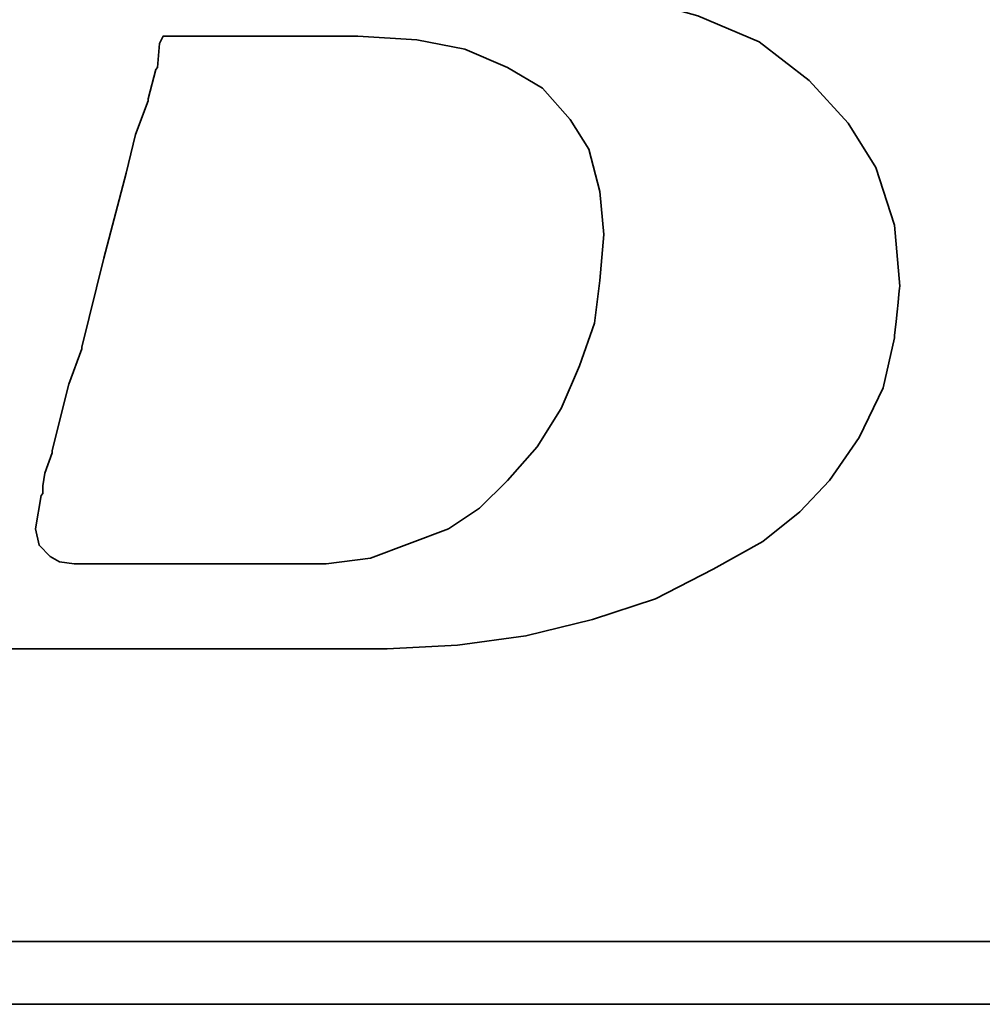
# Model space of a CAD drawing. Header units: millimetres. Extents: x 7 to 218, y -8 to 169.
# Tile 22 of 64: x 173.07 to 175.32, y 82.03 to 84.33. Entities that reach past the tile are written whole.
import ezdxf

# ---------------------------------------------------------------- set-up
doc = ezdxf.new("R2010")
doc.units = ezdxf.units.MM
doc.header["$LTSCALE"] = 0.2
doc.layers.add('layer 1', color=7, linetype='CONTINUOUS')

msp = doc.modelspace()

# ---------------------------------------------------------------- linework, layer by layer
at = {"layer": 'layer 1', "color": 1, "lineweight": 35}
for points, knots in [([(172.4728, 83.191), (172.4728, 83.191), (172.4386, 83.1131), (172.4386, 83.1131), (172.4386, 83.1131), (172.4386, 83.1131), (172.4341, 83.1046), (172.4341, 83.1046), (172.4341, 83.1046), (172.4341, 83.1046), (172.4341, 83.1001), (172.4341, 83.1001), (172.4341, 83.1001), (172.4341, 83.1001), (172.3828, 83.0488), (172.3828, 83.0488), (172.3828, 83.0488), (172.3828, 83.0488), (172.3783, 83.0488), (172.3783, 83.0488), (172.3783, 83.0488), (172.3783, 83.0488), (172.3738, 83.0443), (172.3738, 83.0443), (172.3738, 83.0443), (172.3738, 83.0443), (172.3045, 83.0096), (172.3045, 83.0096), (172.3045, 83.0096), (172.3045, 83.0096), (172.2964, 83.0096), (172.2964, 83.0096), (172.2964, 83.0096), (172.2964, 83.0096), (172.2919, 83.0056), (172.2919, 83.0056), (172.2919, 83.0056), (172.2919, 83.0056), (172.2136, 82.9966), (172.2136, 82.9966), (172.2136, 82.9966), (172.2136, 82.9966), (172.21, 82.9966), (172.21, 82.9966), (172.21, 82.9966), (172.21, 82.9966), (172.201, 82.9966), (172.201, 82.9966), (172.201, 82.9966), (172.201, 82.9966), (172.1749, 82.9966), (172.1749, 82.9966), (172.1749, 82.9966), (172.1749, 82.9966), (172.1056, 82.9966), (172.1056, 82.9966), (172.1056, 82.9966), (172.1056, 82.9966), (172.0372, 82.9966), (172.0372, 82.9966), (172.0372, 82.9966), (172.0372, 82.9966), (172.0282, 82.9966), (172.0282, 82.9966), (172.0282, 82.9966), (172.0282, 82.9966), (172.0282, 82.9925), (172.0282, 82.9925), (172.0282, 82.9925), (172.0282, 82.9925), (172.0237, 82.988), (172.0237, 82.988), (172.0237, 82.988), (172.0237, 82.988), (172.0066, 82.9237), (172.0066, 82.9237), (172.0066, 82.9237), (172.0066, 82.9237), (171.994, 82.8629), (171.994, 82.8629), (171.994, 82.8629), (171.994, 82.8629), (172.0021, 82.8629), (172.0021, 82.8629), (172.0021, 82.8629), (172.0021, 82.8629), (172.0372, 82.8629), (172.0372, 82.8629), (172.0372, 82.8629), (172.0372, 82.8629), (172.1317, 82.8629), (172.1317, 82.8629), (172.1317, 82.8629), (172.1317, 82.8629), (172.2618, 82.8629), (172.2618, 82.8629), (172.2618, 82.8629), (172.2618, 82.8629), (172.408, 82.8629), (172.408, 82.8629), (172.408, 82.8629), (172.408, 82.8629), (172.5808, 82.8629), (172.5808, 82.8629), (172.5808, 82.8629), (172.5808, 82.8629), (172.9354, 82.8629), (172.9354, 82.8629), (172.9354, 82.8629), (172.9354, 82.8629), (173.2981, 82.8629), (173.2981, 82.8629), (173.2981, 82.8629), (173.2981, 82.8629), (173.4709, 82.8629), (173.4709, 82.8629), (173.4709, 82.8629), (173.4709, 82.8629), (173.6176, 82.8629), (173.6176, 82.8629), (173.6176, 82.8629), (173.6176, 82.8629), (173.7472, 82.8629), (173.7472, 82.8629), (173.7472, 82.8629), (173.7472, 82.8629), (173.8417, 82.8629), (173.8417, 82.8629), (173.8417, 82.8629), (173.8417, 82.8629), (173.8768, 82.8629), (173.8768, 82.8629), (173.8768, 82.8629), (173.8768, 82.8629), (173.9029, 82.8629), (173.9029, 82.8629), (173.9029, 82.8629), (173.9029, 82.8629), (173.92, 82.8629), (173.92, 82.8629), (173.92, 82.8629), (173.92, 82.8629), (173.9281, 82.8629), (173.9281, 82.8629), (173.9281, 82.8629), (173.9281, 82.8629), (174.0928, 82.8715), (174.0928, 82.8715), (174.0928, 82.8715), (174.0928, 82.8715), (174.2521, 82.8931), (174.2521, 82.8931), (174.2521, 82.8931), (174.2521, 82.8931), (174.4078, 82.9318), (174.4078, 82.9318), (174.4078, 82.9318), (174.4078, 82.9318), (174.5545, 82.9795), (174.5545, 82.9795), (174.5545, 82.9795), (174.5545, 82.9795), (174.6886, 83.0488), (174.6886, 83.0488), (174.6886, 83.0488), (174.6886, 83.0488), (174.8047, 83.1131), (174.8047, 83.1131), (174.8047, 83.1131), (174.8047, 83.1131), (174.8911, 83.1824), (174.8911, 83.1824), (174.8911, 83.1824), (174.8911, 83.1824), (174.9604, 83.2558), (174.9604, 83.2558), (174.9604, 83.2558), (174.9604, 83.2558), (175.0297, 83.3557), (175.0297, 83.3557), (175.0297, 83.3557), (175.0297, 83.3557), (175.0855, 83.4718), (175.0855, 83.4718), (175.0855, 83.4718), (175.0855, 83.4718), (175.1116, 83.5888), (175.1116, 83.5888), (175.1116, 83.5888), (175.1116, 83.5888), (175.1242, 83.7094), (175.1242, 83.7094), (175.1242, 83.7094), (175.1242, 83.7094), (175.1116, 83.8516), (175.1116, 83.8516), (175.1116, 83.8516), (175.1116, 83.8516), (175.0684, 83.9857), (175.0684, 83.9857), (175.0684, 83.9857), (175.0684, 83.9857), (175.0036, 84.0892), (175.0036, 84.0892), (175.0036, 84.0892), (175.0036, 84.0892), (174.9127, 84.1891), (174.9127, 84.1891), (174.9127, 84.1891), (174.9127, 84.1891), (174.7966, 84.2791), (174.7966, 84.2791), (174.7966, 84.2791), (174.7966, 84.2791), (174.6535, 84.3398), (174.6535, 84.3398), (174.6535, 84.3398), (174.6535, 84.3398), (174.4852, 84.3871), (174.4852, 84.3871), (174.4852, 84.3871), (174.4852, 84.3871), (174.2953, 84.4177), (174.2953, 84.4177), (174.2953, 84.4177), (174.2953, 84.4177), (174.0928, 84.4483), (174.0928, 84.4483), (174.0928, 84.4483), (174.0928, 84.4483), (174.2998, 84.478), (174.2998, 84.478), (174.2998, 84.478), (174.2998, 84.478), (174.4204, 84.4951), (174.4204, 84.4951), (174.4204, 84.4951), (174.4204, 84.4951), (174.5374, 84.5167), (174.5374, 84.5167), (174.5374, 84.5167), (174.5374, 84.5167), (174.6499, 84.5468), (174.6499, 84.5468), (174.6499, 84.5468), (174.6499, 84.5468), (174.7444, 84.5815), (174.7444, 84.5815), (174.7444, 84.5815), (174.7444, 84.5815), (174.8398, 84.6121), (174.8398, 84.6121), (174.8398, 84.6121), (174.8398, 84.6121), (174.9127, 84.6553), (174.9127, 84.6553), (174.9127, 84.6553), (174.9127, 84.6553), (174.982, 84.694), (174.982, 84.694), (174.982, 84.694), (174.982, 84.694), (175.0428, 84.7462), (175.0428, 84.7462), (175.0428, 84.7462), (175.0428, 84.7462), (175.1422, 84.8542), (175.1422, 84.8542), (175.1422, 84.8542), (175.1422, 84.8542), (175.2151, 84.9658), (175.2151, 84.9658), (175.2151, 84.9658), (175.2151, 84.9658), (175.2502, 85.1044), (175.2502, 85.1044), (175.2502, 85.1044), (175.2502, 85.1044), (175.2628, 85.238), (175.2628, 85.238), (175.2628, 85.238), (175.2628, 85.238), (175.2538, 85.3717), (175.2538, 85.3717), (175.2538, 85.3717), (175.2538, 85.3717), (175.2151, 85.4932), (175.2151, 85.4932), (175.2151, 85.4932), (175.2151, 85.4932), (175.1503, 85.5922), (175.1503, 85.5922), (175.1503, 85.5922), (175.1503, 85.5922), (175.0509, 85.6912), (175.0509, 85.6912), (175.0509, 85.6912), (175.0509, 85.6912), (174.9303, 85.765), (174.9303, 85.765), (174.9303, 85.765), (174.9303, 85.765), (174.7876, 85.8172), (174.7876, 85.8172), (174.7876, 85.8172), (174.7876, 85.8172), (174.6193, 85.8469), (174.6193, 85.8469), (174.6193, 85.8469), (174.6193, 85.8469), (174.4204, 85.864), (174.4204, 85.864), (174.4204, 85.864), (174.4204, 85.864), (174.4033, 85.864), (174.4033, 85.864), (174.4033, 85.864), (174.4033, 85.864), (174.343, 85.864), (174.343, 85.864), (174.343, 85.864), (174.343, 85.864), (174.2566, 85.864), (174.2566, 85.864), (174.2566, 85.864), (174.2566, 85.864), (174.1441, 85.864), (174.1441, 85.864), (174.1441, 85.864), (174.1441, 85.864), (174.0064, 85.864), (174.0064, 85.864), (174.0064, 85.864), (174.0064, 85.864), (173.8597, 85.864), (173.8597, 85.864), (173.8597, 85.864), (173.8597, 85.864), (173.5308, 85.864), (173.5308, 85.864), (173.5308, 85.864), (173.5308, 85.864), (173.2027, 85.864), (173.2027, 85.864), (173.2027, 85.864), (173.2027, 85.864), (173.056, 85.864), (173.056, 85.864), (173.056, 85.864), (173.056, 85.864), (172.9183, 85.864), (172.9183, 85.864), (172.9183, 85.864), (172.9183, 85.864), (172.8058, 85.864), (172.8058, 85.864), (172.8058, 85.864), (172.8058, 85.864), (172.7154, 85.864), (172.7154, 85.864), (172.7154, 85.864), (172.7154, 85.864), (172.6672, 85.864), (172.6672, 85.864), (172.6672, 85.864), (172.6672, 85.864), (172.6672, 85.8599), (172.6672, 85.8599), (172.6672, 85.8599), (172.6672, 85.8599), (172.6627, 85.8559), (172.6627, 85.8559), (172.6627, 85.8559), (172.6627, 85.8559), (172.6456, 85.7866), (172.6456, 85.7866), (172.6456, 85.7866), (172.6456, 85.7866), (172.633, 85.7308), (172.633, 85.7308), (172.633, 85.7308), (172.633, 85.7308), (172.7275, 85.7308), (172.7275, 85.7308), (172.7275, 85.7308), (172.7275, 85.7308), (172.8139, 85.7308), (172.8139, 85.7308), (172.8139, 85.7308), (172.8139, 85.7308), (172.8405, 85.7308), (172.8405, 85.7308), (172.8405, 85.7308), (172.8405, 85.7308), (172.8486, 85.7308), (172.8486, 85.7308), (172.8486, 85.7308), (172.8486, 85.7308), (172.9093, 85.7308), (172.9093, 85.7308), (172.9093, 85.7308), (172.9093, 85.7308), (172.9138, 85.7308), (172.9138, 85.7308), (172.9138, 85.7308), (172.9138, 85.7308), (172.9183, 85.7258), (172.9183, 85.7258), (172.9183, 85.7258), (172.9183, 85.7258), (172.957, 85.7173), (172.957, 85.7173), (172.957, 85.7173), (172.957, 85.7173), (173.0002, 85.7092), (173.0002, 85.7092), (173.0002, 85.7092), (173.0002, 85.7092), (173.0038, 85.7092), (173.0038, 85.7092), (173.0038, 85.7092), (173.0038, 85.7092), (173.0299, 85.7002), (173.0299, 85.7002), (173.0299, 85.7002), (173.0299, 85.7002), (173.0389, 85.7002), (173.0389, 85.7002), (173.0389, 85.7002), (173.0389, 85.7002), (173.0434, 85.6912), (173.0434, 85.6912), (173.0434, 85.6912), (173.0434, 85.6912), (173.0731, 85.6565), (173.0731, 85.6565), (173.0731, 85.6565), (173.0731, 85.6565), (173.0776, 85.6525), (173.0776, 85.6525), (173.0776, 85.6525), (173.0776, 85.6525), (173.0776, 85.648), (173.0776, 85.648), (173.0776, 85.648), (173.0776, 85.648), (173.0947, 85.5967), (173.0947, 85.5967), (173.0947, 85.5967), (173.0947, 85.5967), (173.0992, 85.5877), (173.0992, 85.5877), (173.0992, 85.5877), (173.0992, 85.5877), (173.0947, 85.5796), (173.0947, 85.5796), (173.0947, 85.5796), (173.0947, 85.5796), (173.0821, 85.5058), (173.0821, 85.5058), (173.0821, 85.5058), (173.0821, 85.5058), (173.0821, 85.4797), (173.0821, 85.4797), (173.0821, 85.4797), (173.0821, 85.4797), (173.0821, 85.4752), (173.0821, 85.4752), (173.0821, 85.4752), (173.0821, 85.4752), (173.0776, 85.4716), (173.0776, 85.4716), (173.0776, 85.4716), (173.0776, 85.4716), (173.0691, 85.4455), (173.0691, 85.4455), (173.0691, 85.4455), (173.0691, 85.4455), (173.056, 85.4068), (173.056, 85.4068), (173.056, 85.4068), (173.056, 85.4068), (173.0434, 85.3546), (173.0434, 85.3546), (173.0434, 85.3546), (173.0434, 85.3546), (173.0254, 85.2943), (173.0254, 85.2943), (173.0254, 85.2943), (173.0254, 85.2943), (172.9867, 85.1471), (172.9867, 85.1471), (172.9867, 85.1471), (172.9867, 85.1471), (172.9399, 84.9658), (172.9399, 84.9658), (172.9399, 84.9658), (172.9399, 84.9658), (172.8877, 84.7714), (172.8877, 84.7714), (172.8877, 84.7714), (172.8877, 84.7714), (172.7752, 84.3524), (172.7752, 84.3524), (172.7752, 84.3524), (172.7752, 84.3524), (172.6627, 83.9299), (172.6627, 83.9299), (172.6627, 83.9299), (172.6627, 83.9299), (172.6114, 83.731), (172.6114, 83.731), (172.6114, 83.731), (172.6114, 83.731), (172.5637, 83.5582), (172.5637, 83.5582), (172.5637, 83.5582), (172.5637, 83.5582), (172.525, 83.411), (172.525, 83.411), (172.525, 83.411), (172.525, 83.411), (172.512, 83.3507), (172.512, 83.3507), (172.512, 83.3507), (172.512, 83.3507), (172.4989, 83.2949), (172.4989, 83.2949), (172.4989, 83.2949), (172.4989, 83.2949), (172.4989, 83.2909), (172.4989, 83.2909), (172.4989, 83.2909), (172.4989, 83.2909), (172.4863, 83.2558), (172.4863, 83.2558), (172.4863, 83.2558), (172.4863, 83.2558), (172.4773, 83.2211), (172.4773, 83.2211), (172.4773, 83.2211), (172.4773, 83.2211), (172.4773, 83.2081), (172.4773, 83.2081), (172.4773, 83.2081), (172.4773, 83.2081), (172.4773, 83.2), (172.4773, 83.2), (172.4773, 83.2), (172.4773, 83.2), (172.4773, 83.1955), (172.4773, 83.1955), (172.4773, 83.1955), (172.4773, 83.1955), (172.4728, 83.191), (172.4728, 83.191)], [0, 0, 0, 0, 0.007194, 0.007194, 0.007194, 0.007194, 0.014388, 0.014388, 0.014388, 0.014388, 0.021583, 0.021583, 0.021583, 0.021583, 0.028777, 0.028777, 0.028777, 0.028777, 0.035971, 0.035971, 0.035971, 0.035971, 0.043165, 0.043165, 0.043165, 0.043165, 0.05036, 0.05036, 0.05036, 0.05036, 0.057554, 0.057554, 0.057554, 0.057554, 0.064748, 0.064748, 0.064748, 0.064748, 0.071942, 0.071942, 0.071942, 0.071942, 0.079137, 0.079137, 0.079137, 0.079137, 0.086331, 0.086331, 0.086331, 0.086331, 0.093525, 0.093525, 0.093525, 0.093525, 0.100719, 0.100719, 0.100719, 0.100719, 0.107914, 0.107914, 0.107914, 0.107914, 0.115108, 0.115108, 0.115108, 0.115108, 0.122302, 0.122302, 0.122302, 0.122302, 0.129496, 0.129496, 0.129496, 0.129496, 0.136691, 0.136691, 0.136691, 0.136691, 0.143885, 0.143885, 0.143885, 0.143885, 0.151079, 0.151079, 0.151079, 0.151079, 0.158273, 0.158273, 0.158273, 0.158273, 0.165468, 0.165468, 0.165468, 0.165468, 0.172662, 0.172662, 0.172662, 0.172662, 0.179856, 0.179856, 0.179856, 0.179856, 0.18705, 0.18705, 0.18705, 0.18705, 0.194245, 0.194245, 0.194245, 0.194245, 0.201439, 0.201439, 0.201439, 0.201439, 0.208633, 0.208633, 0.208633, 0.208633, 0.215827, 0.215827, 0.215827, 0.215827, 0.223022, 0.223022, 0.223022, 0.223022, 0.230216, 0.230216, 0.230216, 0.230216, 0.23741, 0.23741, 0.23741, 0.23741, 0.244604, 0.244604, 0.244604, 0.244604, 0.251799, 0.251799, 0.251799, 0.251799, 0.258993, 0.258993, 0.258993, 0.258993, 0.266187, 0.266187, 0.266187, 0.266187, 0.273381, 0.273381, 0.273381, 0.273381, 0.280576, 0.280576, 0.280576, 0.280576, 0.28777, 0.28777, 0.28777, 0.28777, 0.294964, 0.294964, 0.294964, 0.294964, 0.302158, 0.302158, 0.302158, 0.302158, 0.309353, 0.309353, 0.309353, 0.309353, 0.316547, 0.316547, 0.316547, 0.316547, 0.323741, 0.323741, 0.323741, 0.323741, 0.330935, 0.330935, 0.330935, 0.330935, 0.338129, 0.338129, 0.338129, 0.33813, 0.345324, 0.345324, 0.345324, 0.345324, 0.352518, 0.352518, 0.352518, 0.352518, 0.359712, 0.359712, 0.359712, 0.359712, 0.366906, 0.366906, 0.366906, 0.366906, 0.374101, 0.374101, 0.374101, 0.374101, 0.381295, 0.381295, 0.381295, 0.381295, 0.388489, 0.388489, 0.388489, 0.388489, 0.395683, 0.395683, 0.395683, 0.395683, 0.402878, 0.402878, 0.402878, 0.402878, 0.410072, 0.410072, 0.410072, 0.410072, 0.417266, 0.417266, 0.417266, 0.417266, 0.42446, 0.42446, 0.42446, 0.42446, 0.431655, 0.431655, 0.431655, 0.431655, 0.438849, 0.438849, 0.438849, 0.438849, 0.446043, 0.446043, 0.446043, 0.446043, 0.453237, 0.453237, 0.453237, 0.453237, 0.460432, 0.460432, 0.460432, 0.460432, 0.467626, 0.467626, 0.467626, 0.467626, 0.47482, 0.47482, 0.47482, 0.47482, 0.482014, 0.482014, 0.482014, 0.482014, 0.489209, 0.489209, 0.489209, 0.489209, 0.496403, 0.496403, 0.496403, 0.496403, 0.503597, 0.503597, 0.503597, 0.503597, 0.510791, 0.510791, 0.510791, 0.510791, 0.517986, 0.517986, 0.517986, 0.517986, 0.52518, 0.52518, 0.52518, 0.52518, 0.532374, 0.532374, 0.532374, 0.532374, 0.539568, 0.539568, 0.539568, 0.539568, 0.546763, 0.546763, 0.546763, 0.546763, 0.553957, 0.553957, 0.553957, 0.553957, 0.561151, 0.561151, 0.561151, 0.561151, 0.568345, 0.568345, 0.568345, 0.568345, 0.57554, 0.57554, 0.57554, 0.57554, 0.582734, 0.582734, 0.582734, 0.582734, 0.589928, 0.589928, 0.589928, 0.589928, 0.597122, 0.597122, 0.597122, 0.597122, 0.604317, 0.604317, 0.604317, 0.604317, 0.611511, 0.611511, 0.611511, 0.611511, 0.618705, 0.618705, 0.618705, 0.618705, 0.625899, 0.625899, 0.625899, 0.625899, 0.633094, 0.633094, 0.633094, 0.633094, 0.640288, 0.640288, 0.640288, 0.640288, 0.647482, 0.647482, 0.647482, 0.647482, 0.654676, 0.654676, 0.654676, 0.654676, 0.661871, 0.661871, 0.661871, 0.661871, 0.669065, 0.669065, 0.669065, 0.669065, 0.676259, 0.676259, 0.676259, 0.676259, 0.683453, 0.683453, 0.683453, 0.683453, 0.690647, 0.690647, 0.690647, 0.690647, 0.697842, 0.697842, 0.697842, 0.697842, 0.705036, 0.705036, 0.705036, 0.705036, 0.71223, 0.71223, 0.71223, 0.71223, 0.719424, 0.719424, 0.719424, 0.719424, 0.726619, 0.726619, 0.726619, 0.726619, 0.733813, 0.733813, 0.733813, 0.733813, 0.741007, 0.741007, 0.741007, 0.741007, 0.748201, 0.748201, 0.748201, 0.748201, 0.755396, 0.755396, 0.755396, 0.755396, 0.76259, 0.76259, 0.76259, 0.76259, 0.769784, 0.769784, 0.769784, 0.769784, 0.776978, 0.776978, 0.776978, 0.776978, 0.784173, 0.784173, 0.784173, 0.784173, 0.791367, 0.791367, 0.791367, 0.791367, 0.798561, 0.798561, 0.798561, 0.798561, 0.805755, 0.805755, 0.805755, 0.805755, 0.81295, 0.81295, 0.81295, 0.81295, 0.820144, 0.820144, 0.820144, 0.820144, 0.827338, 0.827338, 0.827338, 0.827338, 0.834532, 0.834532, 0.834532, 0.834532, 0.841727, 0.841727, 0.841727, 0.841727, 0.848921, 0.848921, 0.848921, 0.848921, 0.856115, 0.856115, 0.856115, 0.856115, 0.863309, 0.863309, 0.863309, 0.863309, 0.870504, 0.870504, 0.870504, 0.870504, 0.877698, 0.877698, 0.877698, 0.877698, 0.884892, 0.884892, 0.884892, 0.884892, 0.892086, 0.892086, 0.892086, 0.892086, 0.899281, 0.899281, 0.899281, 0.899281, 0.906475, 0.906475, 0.906475, 0.906475, 0.913669, 0.913669, 0.913669, 0.913669, 0.920863, 0.920863, 0.920863, 0.920863, 0.928058, 0.928058, 0.928058, 0.928058, 0.935252, 0.935252, 0.935252, 0.935252, 0.942446, 0.942446, 0.942446, 0.942446, 0.94964, 0.94964, 0.94964, 0.94964, 0.956835, 0.956835, 0.956835, 0.956835, 0.964029, 0.964029, 0.964029, 0.964029, 0.971223, 0.971223, 0.971223, 0.971223, 0.978417, 0.978417, 0.978417, 0.978417, 0.985612, 0.985612, 0.985612, 0.985612, 0.992806, 0.992806, 0.992806, 0.992806, 1, 1, 1, 1]), ([(173.1249, 83.2432), (173.1249, 83.2432), (173.1249, 83.2256), (173.1249, 83.2256), (173.1249, 83.2256), (173.1249, 83.2256), (173.1208, 83.2211), (173.1208, 83.2211), (173.1208, 83.2211), (173.1208, 83.2211), (173.1082, 83.1433), (173.1082, 83.1433), (173.1082, 83.1433), (173.1082, 83.1433), (173.1163, 83.1046), (173.1163, 83.1046), (173.1163, 83.1046), (173.1163, 83.1046), (173.1424, 83.0785), (173.1424, 83.0785), (173.1424, 83.0785), (173.1424, 83.0785), (173.164, 83.0663), (173.164, 83.0663), (173.164, 83.0663), (173.164, 83.0663), (173.1982, 83.0614), (173.1982, 83.0614), (173.1982, 83.0614), (173.1982, 83.0614), (173.2549, 83.0614), (173.2549, 83.0614), (173.2549, 83.0614), (173.2549, 83.0614), (173.3152, 83.0614), (173.3152, 83.0614), (173.3152, 83.0614), (173.3152, 83.0614), (173.3323, 83.0614), (173.3323, 83.0614), (173.3323, 83.0614), (173.3323, 83.0614), (173.376, 83.0614), (173.376, 83.0614), (173.376, 83.0614), (173.376, 83.0614), (173.4961, 83.0614), (173.4961, 83.0614), (173.4961, 83.0614), (173.4961, 83.0614), (173.6176, 83.0614), (173.6176, 83.0614), (173.6176, 83.0614), (173.6176, 83.0614), (173.6608, 83.0614), (173.6608, 83.0614), (173.6608, 83.0614), (173.6608, 83.0614), (173.6734, 83.0614), (173.6734, 83.0614), (173.6734, 83.0614), (173.6734, 83.0614), (173.7859, 83.0614), (173.7859, 83.0614), (173.7859, 83.0614), (173.7859, 83.0614), (173.8894, 83.0749), (173.8894, 83.0749), (173.8894, 83.0749), (173.8894, 83.0749), (173.9803, 83.1091), (173.9803, 83.1091), (173.9803, 83.1091), (173.9803, 83.1091), (174.0712, 83.1433), (174.0712, 83.1433), (174.0712, 83.1433), (174.0712, 83.1433), (174.1441, 83.191), (174.1441, 83.191), (174.1441, 83.191), (174.1441, 83.191), (174.2089, 83.2558), (174.2089, 83.2558), (174.2089, 83.2558), (174.2089, 83.2558), (174.2782, 83.3341), (174.2782, 83.3341), (174.2782, 83.3341), (174.2782, 83.3341), (174.334, 83.4241), (174.334, 83.4241), (174.334, 83.4241), (174.334, 83.4241), (174.3772, 83.5235), (174.3772, 83.5235), (174.3772, 83.5235), (174.3772, 83.5235), (174.4123, 83.623), (174.4123, 83.623), (174.4123, 83.623), (174.4123, 83.623), (174.4249, 83.722), (174.4249, 83.722), (174.4249, 83.722), (174.4249, 83.722), (174.4339, 83.83), (174.4339, 83.83), (174.4339, 83.83), (174.4339, 83.83), (174.4249, 83.9299), (174.4249, 83.9299), (174.4249, 83.9299), (174.4249, 83.9299), (174.3988, 84.0289), (174.3988, 84.0289), (174.3988, 84.0289), (174.3988, 84.0289), (174.3556, 84.0977), (174.3556, 84.0977), (174.3556, 84.0977), (174.3556, 84.0977), (174.2908, 84.1711), (174.2908, 84.1711), (174.2908, 84.1711), (174.2908, 84.1711), (174.2089, 84.2192), (174.2089, 84.2192), (174.2089, 84.2192), (174.2089, 84.2192), (174.1095, 84.262), (174.1095, 84.262), (174.1095, 84.262), (174.1095, 84.262), (173.9979, 84.2836), (173.9979, 84.2836), (173.9979, 84.2836), (173.9979, 84.2836), (173.8597, 84.2926), (173.8597, 84.2926), (173.8597, 84.2926), (173.8597, 84.2926), (173.8507, 84.2926), (173.8507, 84.2926), (173.8507, 84.2926), (173.8507, 84.2926), (173.8336, 84.2926), (173.8336, 84.2926), (173.8336, 84.2926), (173.8336, 84.2926), (173.7814, 84.2926), (173.7814, 84.2926), (173.7814, 84.2926), (173.7814, 84.2926), (173.7121, 84.2926), (173.7121, 84.2926), (173.7121, 84.2926), (173.7121, 84.2926), (173.6262, 84.2926), (173.6262, 84.2926), (173.6262, 84.2926), (173.6262, 84.2926), (173.5393, 84.2926), (173.5393, 84.2926), (173.5393, 84.2926), (173.5393, 84.2926), (173.4529, 84.2926), (173.4529, 84.2926), (173.4529, 84.2926), (173.4529, 84.2926), (173.4061, 84.2926), (173.4061, 84.2926), (173.4061, 84.2926), (173.4061, 84.2926), (173.3976, 84.2755), (173.3976, 84.2755), (173.3976, 84.2755), (173.3976, 84.2755), (173.3926, 84.2192), (173.3926, 84.2192), (173.3926, 84.2192), (173.3926, 84.2192), (173.389, 84.2143), (173.389, 84.2143), (173.389, 84.2143), (173.389, 84.2143), (173.371, 84.1459), (173.371, 84.1459), (173.371, 84.1459), (173.371, 84.1459), (173.371, 84.1414), (173.371, 84.1414), (173.371, 84.1414), (173.371, 84.1414), (173.3413, 84.0631), (173.3413, 84.0631), (173.3413, 84.0631), (173.3413, 84.0631), (173.3197, 83.9726), (173.3197, 83.9726), (173.3197, 83.9726), (173.3197, 83.9726), (173.2675, 83.7742), (173.2675, 83.7742), (173.2675, 83.7742), (173.2675, 83.7742), (173.2162, 83.5667), (173.2162, 83.5667), (173.2162, 83.5667), (173.2162, 83.5667), (173.2162, 83.5627), (173.2162, 83.5627), (173.2162, 83.5627), (173.2162, 83.5627), (173.1861, 83.4808), (173.1861, 83.4808), (173.1861, 83.4808), (173.1861, 83.4808), (173.164, 83.3939), (173.164, 83.3939), (173.164, 83.3939), (173.164, 83.3939), (173.1469, 83.3251), (173.1469, 83.3251), (173.1469, 83.3251), (173.1469, 83.3251), (173.1469, 83.3206), (173.1469, 83.3206), (173.1469, 83.3206), (173.1469, 83.3206), (173.1298, 83.2729), (173.1298, 83.2729), (173.1298, 83.2729), (173.1298, 83.2729), (173.1249, 83.2432), (173.1249, 83.2432)], [0, 0, 0, 0, 0.016949, 0.016949, 0.016949, 0.016949, 0.033898, 0.033898, 0.033898, 0.033898, 0.050847, 0.050847, 0.050847, 0.050847, 0.067797, 0.067797, 0.067797, 0.067797, 0.084746, 0.084746, 0.084746, 0.084746, 0.101695, 0.101695, 0.101695, 0.101695, 0.118644, 0.118644, 0.118644, 0.118644, 0.135593, 0.135593, 0.135593, 0.135593, 0.152542, 0.152542, 0.152542, 0.152542, 0.169492, 0.169492, 0.169492, 0.169492, 0.186441, 0.186441, 0.186441, 0.186441, 0.20339, 0.20339, 0.20339, 0.20339, 0.220339, 0.220339, 0.220339, 0.220339, 0.237288, 0.237288, 0.237288, 0.237288, 0.254237, 0.254237, 0.254237, 0.254237, 0.271186, 0.271186, 0.271186, 0.271186, 0.288136, 0.288136, 0.288136, 0.288136, 0.305085, 0.305085, 0.305085, 0.305085, 0.322034, 0.322034, 0.322034, 0.322034, 0.338983, 0.338983, 0.338983, 0.338983, 0.355932, 0.355932, 0.355932, 0.355932, 0.372881, 0.372881, 0.372881, 0.372881, 0.389831, 0.389831, 0.389831, 0.389831, 0.40678, 0.40678, 0.40678, 0.40678, 0.423729, 0.423729, 0.423729, 0.423729, 0.440678, 0.440678, 0.440678, 0.440678, 0.457627, 0.457627, 0.457627, 0.457627, 0.474576, 0.474576, 0.474576, 0.474576, 0.491525, 0.491525, 0.491525, 0.491525, 0.508475, 0.508475, 0.508475, 0.508475, 0.525424, 0.525424, 0.525424, 0.525424, 0.542373, 0.542373, 0.542373, 0.542373, 0.559322, 0.559322, 0.559322, 0.559322, 0.576271, 0.576271, 0.576271, 0.576271, 0.59322, 0.59322, 0.59322, 0.59322, 0.610169, 0.610169, 0.610169, 0.61017, 0.627119, 0.627119, 0.627119, 0.627119, 0.644068, 0.644068, 0.644068, 0.644068, 0.661017, 0.661017, 0.661017, 0.661017, 0.677966, 0.677966, 0.677966, 0.677966, 0.694915, 0.694915, 0.694915, 0.694915, 0.711864, 0.711864, 0.711864, 0.711864, 0.728814, 0.728814, 0.728814, 0.728814, 0.745763, 0.745763, 0.745763, 0.745763, 0.762712, 0.762712, 0.762712, 0.762712, 0.779661, 0.779661, 0.779661, 0.779661, 0.79661, 0.79661, 0.79661, 0.79661, 0.813559, 0.813559, 0.813559, 0.813559, 0.830508, 0.830508, 0.830508, 0.830508, 0.847458, 0.847458, 0.847458, 0.847458, 0.864407, 0.864407, 0.864407, 0.864407, 0.881356, 0.881356, 0.881356, 0.881356, 0.898305, 0.898305, 0.898305, 0.898305, 0.915254, 0.915254, 0.915254, 0.915254, 0.932203, 0.932203, 0.932203, 0.932203, 0.949153, 0.949153, 0.949153, 0.949153, 0.966102, 0.966102, 0.966102, 0.966102, 0.983051, 0.983051, 0.983051, 0.983051, 1, 1, 1, 1]), ([(197.7741, 82.7203), (197.7741, 82.7203), (197.7741, 82.2149), (197.7741, 82.2149), (197.7741, 82.2149), (197.7741, 82.2149), (197.7741, 82.1803), (197.7741, 82.1803), (197.7741, 82.1803), (197.7741, 82.1803), (197.7394, 82.1803), (197.7394, 82.1803), (197.7394, 82.1803), (197.7394, 82.1803), (168.2113, 82.1803), (168.2113, 82.1803), (168.2113, 82.1803), (168.2113, 82.1803), (168.2113, 82.0336), (168.2113, 82.0336), (168.2113, 82.0336), (168.2113, 82.0336), (199.0309, 82.0336), (199.0309, 82.0336), (199.0309, 82.0336), (199.0309, 82.0336), (197.7741, 82.7203), (197.7741, 82.7203)], [0, 0, 0, 0, 0.142857, 0.142857, 0.142857, 0.142857, 0.285714, 0.285714, 0.285714, 0.285714, 0.428571, 0.428571, 0.428571, 0.428571, 0.571429, 0.571429, 0.571429, 0.571429, 0.714286, 0.714286, 0.714286, 0.714286, 0.857143, 0.857143, 0.857143, 0.857143, 1, 1, 1, 1])]:
    msp.add_open_spline(points, degree=3, knots=knots, dxfattribs=at)

doc.saveas('drawing.dxf')
